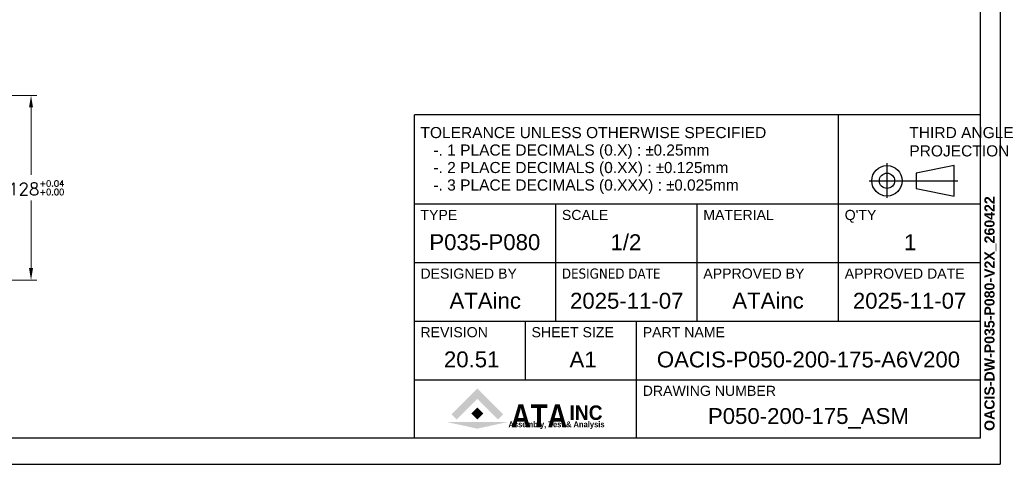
# Model space of a CAD drawing. Extents: x 0 to 1685, y -10 to 1188.
# Tile 6 of 23: x 1002 to 1685, y 0 to 308. Entities that reach past the tile are written whole.
import ezdxf
from ezdxf.enums import TextEntityAlignment as Align

# ---------------------------------------------------------------- set-up
doc = ezdxf.new("R2010")
doc.units = 0
doc.header["$LTSCALE"] = 25.4
doc.layers.get('0').update_dxf_attribs({"linetype": 'CONTINUOUS'})
doc.layers.get('Defpoints').update_dxf_attribs({"linetype": 'CONTINUOUS'})
doc.layers.add('ATA-DIM', color=252, linetype='CONTINUOUS', lineweight=25)
doc.layers.add('ATA-TEXT', color=7, linetype='CONTINUOUS', lineweight=25)
doc.styles.get("Standard").update_dxf_attribs({"font": 'simplex.shx'})
doc.styles.add('주 문자 (ISO)', font='arial.ttf')
doc.dimstyles.new('ata_A1', dxfattribs={"dimtxt": 4.2, "dimasz": 4.2, "dimexe": 2, "dimexo": 2, "dimgap": 2, "dimtad": 0, "dimtih": 1, "dimtoh": 1, "dimdec": 6, "dimdsep": 46, "dimtxsty": 'Standard', "dimcen": 0, "dimclrd": 252, "dimclre": 252, "dimclrt": 4, "dimadec": 6, "dimazin": 2, "dimtfac": 1, "dimtdec": 6, "dimtofl": 0, "dimtmove": 0, "dimatfit": 3, "dimfxl": 0, "dimtolj": 1, "dimtzin": 0, "dimlwd": 0, "dimlwe": 0, "dimarcsym": 0})

# ---------------------------------------------------------------- blocks, each defined once
blk = doc.blocks.new('*D13648')
at = {"layer": 'ATA-DIM', "color": 252, "lineweight": 0}
for p, q in [((822.59, 255.52), (1014.35, 255.52)), ((1010.35, 247.12), (1010.35, 200.42)), ((1010.35, 135.92), (1010.35, 182.62)), ((822.59, 127.52), (1014.35, 127.52))]:
    blk.add_line(p, q, dxfattribs=at)
at = {"layer": 'ATA-DIM', "color": 252}
for points in [[(1011.75, 247.12), (1008.95, 247.12), (1010.35, 255.52)], [(1008.95, 135.92), (1011.75, 135.92), (1010.35, 127.52)]]:
    blk.add_solid(points, dxfattribs=at)
at = {"layer": 'Defpoints', "color": 0}
for p in [(818.59, 255.52), (818.59, 127.52), (1010.35, 127.52)]:
    blk.add_point(p, dxfattribs=at)
at = {"layer": 'ATA-DIM', "color": 4, "insert": (1010.35, 191.52), "char_height": 8.4, "attachment_point": 5}
blk.add_mtext('%%C128{\\H0.5x;\\S+0.04^ +0.00;}', dxfattribs=at)
blk = doc.blocks.new('ata-Title-A1-002')
for color, points in [(176, [(14.63, 6.49), (12.84, 8.28), (21.79, 17.23), (30.75, 8.28), (28.96, 6.49), (21.79, 13.66)]), (30, [(21.79, 10.66), (23.88, 8.57), (21.79, 6.49), (19.71, 8.57)]), (9, [(32.34, 5.64), (21.79, 3.34), (11.25, 5.64)])]:
    blk.add_hatch(color=color).paths.add_polyline_path(points)
at = {"color": 253}
for p, q in [((0, 0), (0, 112)), ((196, 112), (0, 112)), ((147, 40.6), (147, 112)), ((196, 112), (196, 0)), ((0, 81.2), (196, 81.2)), ((49, 40.6), (49, 81.2)), ((98, 40.6), (98, 81.2)), ((0, 60.9), (196, 60.9)), ((0, 40.6), (196, 40.6)), ((38.5, 20.3), (38.5, 40.6)), ((77, 0), (77, 40.6)), ((0, 20.3), (196, 20.3)), ((196, 0), (0, 0))]:
    blk.add_line(p, q, dxfattribs=at)
for p, q in [((163.75, 95.32), (163.75, 83.26)), ((187.03, 94.45), (173.85, 91.82)), ((187.03, 83.91), (187.03, 94.45)), ((157.57, 89.18), (188.27, 89.18)), ((173.85, 91.82), (173.85, 86.55)), ((173.85, 86.55), (187.03, 83.91)), ((0, 81.2), (196, 81.2))]:
    blk.add_line(p, q)
for radius in [5.27, 2.64]:
    blk.add_circle((163.75, 89.18), radius)
at = {"char_height": 3.85, "attachment_point": 1, "style": '주 문자 (ISO)'}
for s, insert, line_spacing_factor in [('TOLERANCE UNLESS OTHERWISE SPECIFIED\\P   -. 1 PLACE DECIMALS (0.X) : {\\fAIGDT|b0|i0|c2|p2;`0}.25mm\\P   -. 2 PLACE DECIMALS (0.XX) : {\\fAIGDT|b0|i0|c2|p2;`0}.125mm \\P   -. 3 PLACE DECIMALS (0.XXX) : {\\fAIGDT|b0|i0|c2|p2;`0}.025mm', (2.11, 107.8), 0.942857), ('THIRD ANGLE\\PPROJECTION', (171.5, 107.8), 0.987884)]:
    blk.add_mtext(s, dxfattribs=dict(at, insert=insert, line_spacing_factor=line_spacing_factor))
at = {"char_height": 3.5, "attachment_point": 1, "style": '주 문자 (ISO)'}
for s, insert in [('TYPE', (2.1, 79.1)), ('SCALE', (51.11, 79.1)), ('MATERIAL', (100.1, 79.1)), ("Q'TY", (149.1, 79.1)), ('DESIGNED BY', (2.1, 58.8)), ('{\\fTahoma|b0|i0|c0|p34;DESIGNED \\fTahoma|b0|i0|c129|p34;DATE}', (51.1, 58.8)), ('APPROVED BY', (100.11, 58.8)), ('APPROVED DATE', (149.1, 58.8)), ('REVISION', (2.1, 38.5)), ('SHEET SIZE', (40.6, 38.5)), ('PART NAME', (79.11, 38.5)), ('DRAWING NUMBER', (79.11, 18.2))]:
    blk.add_mtext(s, dxfattribs=dict(at, insert=insert))
at = {"color": 176, "insert": (33.46, 3.77), "char_height": 8, "width": 37.1563, "attachment_point": 7, "line_spacing_factor": 0.5, "style": '주 문자 (ISO)'}
blk.add_mtext('{\\fArial|b1|i0|c0|p34;\\W0.85;ATA}', dxfattribs=at)
at = {"color": 9, "style": '주 문자 (ISO)'}
for s, insert, char_height, attachment_point in [('{\\fArial|b1|i0|c0|p34;\\W0.95;INC}', (53.76, 6.3), 5, 7), ('{\\fArial|b1|i0|c0|p34;\\W0.9;Assembly, Test & Analysis}', (49.25, 5.84), 2, 2)]:
    blk.add_mtext(s, dxfattribs=dict(at, insert=insert, char_height=char_height, attachment_point=attachment_point))
at = {"style": '주 문자 (ISO)'}
for tag, p in [('TYPE_001', (24.5, 67.9)), ('SCALE_001', (73.5, 67.9)), ('MATERIAL_001', (122.5, 67.9)), ('QTY_001', (171.5, 67.9)), ('DESIGNED_BY_001', (24.5, 47.6)), ('APPROVED_BY_001', (122.5, 47.64)), ('APPROVED_DATE_001', (171.5, 47.6)), ('REVISION_001', (19.25, 27.3)), ('SHEET_SIZE_001', (57.75, 27.3)), ('PART_NAME_001', (136.5, 27.3)), ('DRAWING_NUMBER_001', (136.5, 7))]:
    blk.add_attdef(tag, text='', height=5.5, dxfattribs=at).set_placement(p, align=Align.MIDDLE_CENTER)
at = {"color": 7, "style": '주 문자 (ISO)'}
blk.add_attdef('DESIGNED_DATE_001', text='', height=5.5, dxfattribs=at).set_placement((73.5, 47.6), align=Align.MIDDLE_CENTER)
blk = doc.blocks.new('ata-Border-A1-002')
at = {"color": 253, "ltscale": 0.5}
for p in [(841, 594), (0, 0)]:
    blk.add_line(p, (841, 0), dxfattribs=at)
for p, q in [((834, 585), (834, 9)), ((834, 9), (7, 9))]:
    blk.add_line(p, q)

msp = doc.modelspace()

# ---------------------------------------------------------------- block references
at = {"xscale": 2, "yscale": 2, "zscale": 2}
msp.add_blockref('ata-Border-A1-002', (0, 0), dxfattribs=at)
ref = msp.add_blockref('ata-Title-A1-002', (1276, 18), dxfattribs=dict(xscale=2, yscale=2, zscale=2))
ref.add_attrib('SCALE_001', '1/2', (1411.901, 148.3055), dxfattribs={"height": 11, "style": '주 문자 (ISO)'})
ref.add_attrib('TYPE_001', 'P035-P080', (1286.368, 148.3715), dxfattribs={"height": 11, "style": '주 문자 (ISO)'})
ref.add_attrib('DESIGNED_BY_001', 'ATAinc', (1300.327, 107.788), dxfattribs={"height": 11, "style": '주 문자 (ISO)'})
ref.add_attrib('DESIGNED_DATE_001', '2025-11-07', (1383.8675, 107.7715), dxfattribs={"color": 7, "height": 11, "style": '주 문자 (ISO)'})
ref.add_attrib('APPROVED_BY_001', 'ATAinc', (1496.327, 107.8634995), dxfattribs={"height": 11, "style": '주 문자 (ISO)'})
ref.add_attrib('APPROVED_DATE_001', '2025-11-07', (1579.8675, 107.7715), dxfattribs={"height": 11, "style": '주 문자 (ISO)'})
ref.add_attrib('PART_NAME_001', 'OACIS-P050-200-175-A6V200', (1444.0325, 67.1), dxfattribs={"height": 11, "style": '주 문자 (ISO)'})
ref.add_attrib('DRAWING_NUMBER_001', 'P050-200-175_ASM', (1479.436, 27.93), dxfattribs={"height": 11, "style": '주 문자 (ISO)'})
ref.add_attrib('QTY_001', '1', (1615.304, 148.278), dxfattribs={"height": 11, "style": '주 문자 (ISO)'})
ref.add_attrib('REVISION_001', '20.51', (1296.4765, 67.1715), dxfattribs={"height": 11, "style": '주 문자 (ISO)'})
ref.add_attrib('SHEET_SIZE_001', 'A1', (1383.5195, 67.078), dxfattribs={"color": 7, "height": 11, "style": '주 문자 (ISO)'})

# ---------------------------------------------------------------- texts
at = {"layer": 'ATA-TEXT', "color": 7, "insert": (1671.0322022, 23.1397998), "char_height": 3.5, "attachment_point": 1, "rotation": 90, "line_spacing_factor": 1.027748, "style": '주 문자 (ISO)'}
msp.add_mtext('{\\fArial|b1|i0|c129|p34;\\H2.00000x;OACIS-DW-P035-P080-V2X_260422}', dxfattribs=at)

# ---------------------------------------------------------------- dimensions: what is measured, and where the dimension line sits
at = {"layer": 'ATA-DIM'}
dim = msp.add_linear_dim(base=(1010.3482765, 127.5202838), p1=(818.5876432, 255.5202838), p2=(818.5876432, 127.5202838), angle=89.9999999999, text='%%C<>{\\H0.5x;\\S+0.04^ +0.00;}', dimstyle='ata_A1', override={"dimscale": 2, "dimtp": 0.1, "dimtm": 0.1, "dimtfac": 0.71, "dimtdec": 2, "dimtolj": 0, "dimtzin": 8}, dxfattribs=at)
dim.commit()
dim.dimension.update_dxf_attribs({"geometry": '*D13648', "text_midpoint": (1010.3482765, 191.5202838), "dimtype": 160})

doc.saveas('drawing.dxf')
